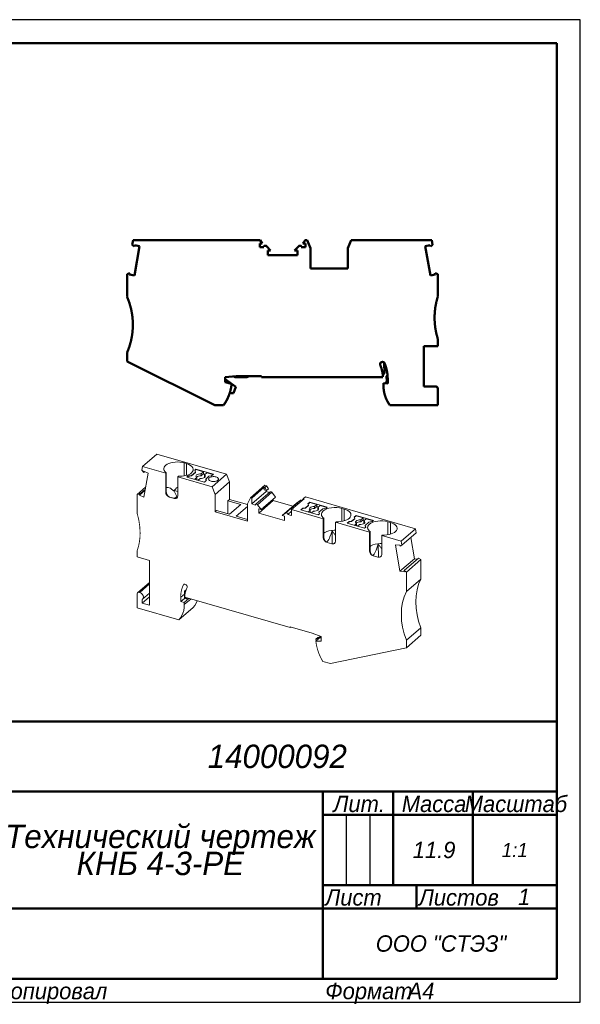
# Model space of a CAD drawing. Header units: millimetres. Extents: x 0 to 297, y 0 to 210.
# Tile 2 of 2: x 177 to 297, y 0 to 210. Entities that reach past the tile are written whole.
import ezdxf

# ---------------------------------------------------------------- set-up
doc = ezdxf.new("R2010")
doc.units = ezdxf.units.MM

# ---------------------------------------------------------------- blocks, each defined once
blk = doc.blocks.new('_FR1Страница_1')
at = {"color": 7, "lineweight": 25, "flags": 128}
for points in [[(297, 210), (0, 210)], [(297, 0), (297, 210)], [(247, 40), (247, 25)], [(252, 40), (252, 25)], [(242, 20), (292, 20)], [(0, 0), (297, 0)]]:
    blk.add_lwpolyline(points, dxfattribs=at)
at = {"color": 7, "lineweight": 50, "flags": 128}
for points in [[(20, 205), (292, 205)], [(292, 205), (292, 5)], [(107, 60), (292, 60)], [(172, 45), (292, 45)], [(242, 45), (242, 5)], [(257, 45), (257, 25)], [(274, 45), (274, 25)], [(242, 40), (292, 40)], [(242, 25), (292, 25)], [(262, 25), (262, 20)], [(172, 20), (292, 20)], [(292, 5), (20, 5)]]:
    blk.add_lwpolyline(points, dxfattribs=at)
at = {"color": 7}
for s, insert, char_height, width, attachment_point in [('\\pl0.5;{\\fT-FLEX Type A|b0|i1;\\l14000092 \\P}', (232, 52.5), 5, 122.5, 5), ('\\pl0.5;{\\fT-FLEX Type A|b0|i1;\\lМасштаб\\P}', (283, 44.125), 3.5, 19.75, 2), ('\\pl0.5;{\\fT-FLEX Type A|b0|i1;\\lЛит.\\P}', (249.5, 44.125), 3.5, 16.75, 2), ('\\pl0.5;{\\fT-FLEX Type A|b0|i1;\\lМасса\\P}', (265.5, 44.125), 3.5, 18.75, 2), ('\\pl0.5;{\\fT-FLEX Type A|b0|i1;\\l11.9\\P}', (265.5, 32.5), 3.5, 18.75, 5), ('{\\fT-FLEX Type A|b0|i1;\\l1:1\\P}', (283, 32.5), 3, 19.5, 5), ('\\pl0.5;{\\fT-FLEX Type A|b0|i1;\\l\\P}', (244.5, 32.5), 3.5, 6.75, 5), ('\\pl0.5;{\\fT-FLEX Type A|b0|i1;\\l\\P}', (249.5, 32.5), 3.5, 6.75, 5), ('\\pl0.5;{\\fT-FLEX Type A|b0|i1;\\l\\P}', (254.5, 32.5), 3.5, 6.75, 5), ('\\pl0.5;{\\fT-FLEX Type A|b0|i1;\\l\\H0.857143x;\\P}', (283, 32.5), 3.5, 19.75, 5), ('\\pl0.5;{\\fT-FLEX Type A|b0|i1;\\lЛист\\P}', (242, 24.125), 3.5, 11.75, 1), ('\\pl0.5;{\\fT-FLEX Type A|b0|i1;\\l\\H0.857143x;\\P}', (257, 24.125), 3.5, 11.75, 2), ('\\pl0.5;{\\fT-FLEX Type A|b0|i1;\\lЛистов\\P}', (262, 24.125), 3.5, 17.75, 1), ('{\\fT-FLEX Type A|b0|i1;\\l1\\P}', (285, 22.5), 3.5, 15.75, 5), ('\\pl0.5;{\\fT-FLEX Type A|b0|i1;\\l\\H0.857143x;\\P}', (285, 24.125), 3.5, 15.75, 2), ('{\\fT-FLEX Type A|b0|i1;\\l\\P}', (257, 22.5), 3.5, 11.75, 5), ('{\\fT-FLEX Type A|b0|i1;\\l}', (207, 20), 3, 71.5, 5), ('\\pl0.5;{\\fT-FLEX Type A|b0|i1;\\lООО "СТЭЗ"\\P}', (267, 12.5), 3.5, 51.75, 5), ('\\pl0.6;{\\fT-FLEX Type A|b0|i1;\\l \\P}', (207, 12.5), 3.5, 71.75, 5), ('\\pl0.5;{\\fT-FLEX Type A|b0|i1;\\lКопировал\\P}', (172, 4.125), 3.5, 23.566, 1), ('\\pl0.5;{\\fT-FLEX Type A|b0|i1;\\l\\P}', (193.816, 4.125), 3.5, 40.967, 1), ('\\pl0.5;{\\fT-FLEX Type A|b0|i1;\\lФормат\\P}', (242, 4.125), 3.5, 18.675, 1), ('\\pl0.5;{\\fT-FLEX Type A|b0|i1;\\l\\P}', (258.925, 4.125), 3.5, 9.825, 1), ('{\\fT-FLEX Type A|b0|i1;\\lA4\\P}', (262.962, 4.125), 3.5, 9.825, 2)]:
    blk.add_mtext(s, dxfattribs=dict(at, insert=insert, char_height=char_height, width=width, attachment_point=attachment_point))
at = {"color": 7, "insert": (207, 32.5), "char_height": 5, "width": 72.5, "attachment_point": 5, "line_spacing_factor": 0.692771}
blk.add_mtext('\\pl0.5;{\\fT-FLEX Type A|b0|i1;\\lТехнический чертеж\\PКНБ 4-3-PE\\P}', dxfattribs=at)
blk = doc.blocks.new('Страница_1')
at = {"color": 7, "lineweight": 50, "flags": 128}
for points in [[(201.256, 161.893), (201.424, 162.845)], [(201.424, 162.845), (228.595, 162.845)], [(228.493, 162.195), (228.493, 161.395)], [(229.05, 162.195), (228.493, 162.195)], [(228.595, 162.845), (229.05, 162.195)], [(237.737, 162.195), (238.192, 162.845)], [(238.293, 162.195), (237.737, 162.195)], [(238.192, 162.845), (238.625, 162.845)], [(238.293, 161.395), (238.293, 162.195)], [(238.625, 162.845), (239.343, 161.145)], [(247.343, 161.145), (248.062, 162.845)], [(248.062, 162.845), (265.263, 162.845)], [(265.263, 162.845), (265.431, 161.893)], [(201.725, 161.5), (201.256, 161.893)], [(201.725, 161.5), (201.772, 161.768)], [(201.728, 155.353), (202.826, 161.582)], [(201.772, 161.768), (202.826, 161.582)], [(228.493, 161.395), (229.403, 161.395)], [(229.915, 161.607), (230.827, 160.695)], [(230.218, 160.695), (230.827, 160.695)], [(230.218, 159.645), (230.218, 160.695)], [(235.96, 160.695), (236.872, 161.607)], [(235.96, 160.695), (236.568, 160.695)], [(236.568, 160.695), (236.568, 159.645)], [(237.384, 161.395), (238.293, 161.395)], [(239.343, 161.145), (239.343, 156.845)], [(247.343, 156.845), (247.343, 161.145)], [(263.861, 161.582), (264.915, 161.768)], [(263.861, 161.582), (264.959, 155.353)], [(264.962, 161.5), (264.915, 161.768)], [(265.431, 161.893), (264.962, 161.5)], [(236.568, 159.645), (230.218, 159.645)], [(200.143, 155.597), (200.721, 155.807)], [(200.721, 155.807), (200.673, 155.539)], [(239.343, 156.845), (247.343, 156.845)], [(265.966, 155.807), (266.543, 155.597)], [(265.966, 155.807), (266.013, 155.539)], [(200.143, 150.795), (200.143, 155.597)], [(201.728, 155.353), (200.673, 155.539)], [(266.013, 155.539), (264.959, 155.353)], [(266.543, 155.597), (266.543, 150.795)], [(266.543, 141.795), (266.543, 140.195)], [(263.543, 131.595), (263.543, 140.195)], [(266.543, 140.195), (263.543, 140.195)], [(200.143, 136.931), (200.143, 138.795)], [(218.873, 127.595), (200.143, 136.931)], [(255.104, 136.666), (255.158, 134.449)], [(223.429, 133.795), (221.143, 133.595)], [(221.199, 133.6), (221.143, 133.287)], [(221.143, 133.595), (221.143, 132.495)], [(221.143, 133.128), (223.405, 131.544)], [(223.268, 133.595), (222.989, 133.757)], [(225.743, 133.595), (223.268, 133.595)], [(228.843, 133.795), (223.429, 133.795)], [(226.09, 133.795), (225.743, 133.595)], [(228.843, 133.595), (228.843, 133.795)], [(254.837, 133.595), (228.843, 133.595)], [(255.158, 134.449), (254.805, 134.045)], [(255.69, 132.664), (255.344, 132.396)], [(255.593, 133.767), (255.814, 133.997)], [(255.69, 132.664), (255.593, 133.767)], [(255.843, 132.217), (255.843, 133.295)], [(221.143, 132.495), (222.499, 132.132)], [(223.405, 131.544), (222.907, 130.177)], [(254.943, 131.739), (254.943, 132.295)], [(254.943, 132.295), (255.843, 132.217)], [(255.343, 132.319), (255.344, 132.396)], [(255.344, 132.26), (255.343, 132.319)], [(263.543, 131.595), (266.043, 131.595)], [(266.543, 131.095), (266.543, 127.595)], [(220.784, 127.595), (218.873, 127.595)], [(266.543, 127.595), (256.302, 127.595)]]:
    blk.add_lwpolyline(points, dxfattribs=at)
at = {"color": 7, "linetype": 'Continuous', "lineweight": 50, "const_width": 0.5}
for points in [[(229.915, 161.607, 0.6681786), (229.403, 161.395, 0.6681786)], [(237.084, 161.695, 0.1989123), (236.872, 161.607, 0.1989123)], [(237.384, 161.395, 0.4142115), (237.084, 161.695, 0.4142115)], [(200.143, 138.795, 0.2087122), (200.143, 150.795, 0.2087122)], [(266.543, 150.795, 0.0763208), (265.853, 146.295, 0.0763208)], [(265.853, 146.295, 0.0763208), (266.543, 141.795, 0.0763208)], [(255.185, 136.536, 0.8171917), (254.225, 136.34, 0.8171917)], [(254.225, 136.34, 0.1005988), (254.264, 136.145, 0.1005988)], [(254.837, 133.595, 0.0902283), (254.264, 136.145, 0.0902283)], [(255.843, 133.295, 0.1005988), (255.185, 136.536, 0.1005988)], [(220.784, 127.595, 0.1297794), (222.499, 132.132, 0.1297794)], [(254.943, 131.739, 0.1597012), (256.302, 127.595, 0.1597012)], [(266.543, 131.095, 0.4142136), (266.043, 131.595, 0.4142136)], [(222.104, 130.236, 0.0403418), (222.907, 130.177, 0.0403418)]]:
    blk.add_lwpolyline(points, format="xyb", dxfattribs=at)
at = {"color": 7, "lineweight": 18, "flags": 128}
for points in [[(206.521, 117.142), (203.446, 114.479)], [(221.418, 112.842), (206.521, 117.142)], [(203.301, 113.696), (203.446, 114.479)], [(203.706, 113.239), (203.301, 113.696)], [(208.399, 113.049), (203.446, 114.479)], [(212.339, 115.26), (211.894, 115.365), (211.42, 115.43), (210.931, 115.455), (210.44, 115.437), (209.963, 115.379), (209.512, 115.281), (209.101, 115.146), (208.741, 114.979), (208.443, 114.784), (208.215, 114.566), (208.064, 114.332), (207.993, 114.089), (208.007, 113.843), (208.103, 113.602), (208.278, 113.373), (208.529, 113.162)], [(212.339, 115.26), (212.339, 115.087)], [(212.858, 115.11), (212.339, 115.26)], [(212.339, 112.482), (212.339, 115.087)], [(212.858, 115.11), (213.32, 114.945), (213.709, 114.737), (214.009, 114.496), (214.209, 114.23), (214.302, 113.95), (214.283, 113.665), (214.154, 113.389), (213.92, 113.13)], [(212.858, 115.11), (212.858, 112.603)], [(214.875, 113.907), (214.62, 113.686)], [(214.62, 113.6), (214.875, 113.821)], [(214.62, 113.686), (214.755, 113.303)], [(214.875, 113.907), (214.875, 113.821)], [(218.599, 112.832), (214.875, 113.907)], [(216.478, 113.358), (214.875, 113.821)], [(203.706, 113.239), (203.747, 113.459)], [(203.886, 113.394), (203.706, 113.239)], [(203.709, 107.914), (204.66, 113.034)], [(204.66, 113.034), (203.747, 113.459)], [(208.529, 113.162), (208.399, 113.049)], [(208.399, 108.997), (208.399, 113.049)], [(208.529, 109.109), (208.529, 113.162)], [(210.997, 112.299), (211.127, 112.412)], [(210.997, 112.299), (210.997, 108.247)], [(218.343, 110.179), (210.997, 112.299)], [(213.92, 113.13), (213.687, 112.958), (213.409, 112.805), (213.089, 112.673), (212.735, 112.565), (212.354, 112.484), (211.953, 112.431), (211.542, 112.406), (211.127, 112.412)], [(213.206, 112.462), (212.95, 112.24)], [(212.95, 112.24), (216.674, 111.165)], [(213.025, 112.219), (213.206, 112.375)], [(213.937, 112.595), (213.206, 112.462)], [(213.206, 112.375), (213.937, 112.508)], [(213.206, 112.375), (213.206, 112.462)], [(214.755, 113.303), (213.937, 112.595)], [(213.937, 112.508), (214.755, 113.217)], [(213.937, 112.508), (213.937, 112.595)], [(214.628, 111.756), (215.057, 112.128)], [(214.755, 113.217), (214.755, 113.303)], [(215.057, 112.128), (214.921, 112.255), (214.863, 112.397), (214.889, 112.541), (214.996, 112.675), (215.175, 112.788), (215.411, 112.871), (215.685, 112.917), (215.973, 112.922)], [(214.97, 112.209), (214.996, 112.242), (215.175, 112.355), (215.411, 112.438), (215.685, 112.484), (215.973, 112.489)], [(215.057, 111.695), (215.003, 111.648)], [(215.057, 111.695), (215.057, 112.128)], [(215.75, 111.928), (215.32, 111.556)], [(216.666, 112.722), (216.802, 112.594), (216.86, 112.453), (216.834, 112.309), (216.728, 112.175), (216.549, 112.061), (216.312, 111.978), (216.038, 111.933), (215.75, 111.928)], [(215.973, 112.922), (216.478, 113.358)], [(216.478, 112.925), (215.973, 112.489)], [(215.973, 112.489), (215.973, 112.922)], [(216.478, 113.358), (216.478, 112.925)], [(216.478, 112.925), (216.795, 112.834)], [(217.17, 113.158), (216.666, 112.722)], [(216.666, 112.289), (216.666, 112.722)], [(216.666, 112.289), (216.753, 112.207)], [(216.964, 111.816), (217.644, 112.405)], [(217.11, 111.543), (216.964, 111.816)], [(216.964, 111.729), (216.964, 111.816)], [(216.964, 111.729), (217.078, 111.515)], [(218.524, 112.767), (217.17, 113.158)], [(219.146, 112.256), (218.959, 112.298), (218.758, 112.322), (218.553, 112.325), (218.349, 112.308), (218.157, 112.272), (217.982, 112.218), (217.832, 112.148), (217.712, 112.064), (217.627, 111.97), (217.58, 111.87), (217.573, 111.767), (217.607, 111.665), (217.68, 111.569), (217.788, 111.482), (217.929, 111.407), (218.096, 111.347)], [(217.644, 112.405), (218.191, 112.478)], [(218.096, 111.347), (218.284, 111.304), (218.484, 111.281), (218.69, 111.277), (218.893, 111.294), (219.086, 111.33), (219.26, 111.385), (219.411, 111.455), (219.531, 111.539), (219.615, 111.633), (219.662, 111.733), (219.669, 111.836), (219.635, 111.937), (219.563, 112.034), (219.454, 112.121), (219.314, 112.196), (219.146, 112.256)], [(218.191, 112.478), (218.599, 112.832)], [(221.418, 112.842), (218.343, 110.179)], [(222.04, 111.19), (221.418, 112.842)], [(204.107, 110.054), (202.337, 108.521)], [(202.837, 108.559), (204.019, 109.583)], [(208.529, 109.974), (208.552, 109.987), (208.734, 110.03), (208.939, 110.021), (209.166, 109.959), (209.409, 109.844), (209.667, 109.68), (209.934, 109.468), (210.207, 109.214)], [(210.207, 109.364), (210.473, 109.657), (210.747, 109.91), (210.997, 110.098)], [(216.674, 111.165), (217.11, 111.543)], [(218.343, 110.179), (218.965, 108.527)], [(218.965, 108.527), (222.04, 111.19)], [(222.04, 107.466), (222.04, 111.19)], [(229.59, 110.482), (226.515, 107.819)], [(226.802, 107.736), (229.477, 110.053)], [(229.477, 109.49), (229.477, 110.053)], [(229.477, 110.053), (229.565, 110.028)], [(229.959, 109.351), (229.477, 109.49)], [(229.965, 110.374), (229.565, 110.028)], [(229.565, 110.028), (229.959, 109.351)], [(229.965, 110.374), (229.59, 110.482)], [(230.359, 109.697), (229.959, 109.351)], [(230.359, 109.697), (229.965, 110.374)], [(202.337, 108.521), (202.837, 108.559)], [(202.337, 104.363), (202.337, 108.521)], [(203.978, 109.363), (202.796, 108.339)], [(202.837, 108.559), (202.796, 108.339)], [(202.796, 108.339), (203.709, 107.914)], [(208.399, 108.997), (208.529, 109.109)], [(209.197, 107.969), (208.892, 108.118), (208.633, 108.365), (208.46, 108.674), (208.399, 108.997)], [(209.204, 107.975), (209.059, 108.046), (208.926, 108.149), (208.711, 108.43), (208.576, 108.769), (208.541, 108.943), (208.529, 109.109)], [(209.197, 107.969), (209.204, 107.975)], [(210.2, 107.679), (209.197, 107.969)], [(209.204, 107.975), (209.218, 107.97)], [(210.19, 107.689), (209.218, 107.97)], [(210.19, 107.689), (210.207, 107.685)], [(210.997, 108.247), (210.937, 107.959), (210.764, 107.75), (210.505, 107.652), (210.2, 107.679)], [(210.2, 107.679), (210.207, 107.685)], [(210.207, 109.364), (210.997, 109.136)], [(210.207, 109.214), (210.207, 109.364)], [(210.769, 108.077), (210.207, 109.214)], [(210.805, 107.801), (210.541, 107.682), (210.375, 107.666), (210.207, 107.685)], [(210.769, 108.077), (210.304, 107.674)], [(210.769, 108.077), (210.769, 107.784)], [(218.965, 108.527), (218.965, 104.803)], [(221.715, 107.184), (222.04, 107.466)], [(225.893, 106.354), (222.04, 107.466)], [(225.893, 106.527), (226.515, 107.819)], [(226.515, 107.819), (226.802, 107.736)], [(226.802, 106.481), (229.877, 109.144)], [(226.802, 106.481), (226.802, 107.736)], [(230.729, 109.068), (227.654, 106.405)], [(228.034, 106.309), (231.109, 108.972)], [(228.824, 105.291), (231.899, 107.954)], [(229.877, 109.144), (229.877, 109.375)], [(230.581, 108.941), (229.877, 109.144)], [(230.925, 109.101), (230.826, 109.11), (230.741, 109.078), (230.731, 109.066)], [(231.899, 107.954), (231.109, 108.972)], [(231.371, 107.497), (231.371, 107.197)], [(235.289, 105.286), (237.964, 107.603)], [(237.482, 107.179), (237.877, 107.628)], [(238.277, 107.975), (237.877, 107.628)], [(237.877, 107.628), (237.964, 107.603)], [(261.807, 101.182), (238.277, 107.975)], [(224.443, 106.397), (221.715, 107.184)], [(221.715, 107.184), (221.715, 104.384)], [(222.018, 104.297), (224.443, 106.397)], [(225.915, 105.972), (223.49, 103.872)], [(225.893, 102.803), (225.893, 106.527)], [(227.59, 106.253), (226.802, 106.481)], [(227.85, 106.438), (227.751, 106.447), (227.666, 106.415), (227.61, 106.347), (227.59, 106.253)], [(228.824, 105.291), (228.034, 106.309)], [(231.371, 107.197), (228.296, 104.534)], [(228.824, 105.291), (228.296, 105.443)], [(228.296, 105.443), (228.296, 104.534)], [(231.371, 107.197), (235.556, 105.989)], [(236.343, 106.671), (233.268, 104.008)], [(234.058, 104.57), (237.133, 107.233)], [(235.289, 105.286), (235.289, 104.031)], [(235.289, 105.286), (242.088, 103.324)], [(237.133, 107.233), (236.343, 106.671)], [(237.133, 107.233), (237.194, 107.261), (237.266, 107.266), (237.342, 107.247), (237.416, 107.207), (237.46, 107.169)], [(237.721, 105.593), (237.286, 105.215)], [(237.721, 105.506), (237.361, 105.194)], [(238.268, 105.666), (237.721, 105.593)], [(237.721, 105.506), (237.721, 105.593)], [(238.268, 105.579), (237.721, 105.506)], [(238.948, 106.255), (238.268, 105.666)], [(238.268, 105.579), (238.948, 106.169)], [(238.268, 105.579), (238.268, 105.666)], [(239.211, 106.882), (238.802, 106.528)], [(238.802, 106.528), (238.948, 106.255)], [(239.211, 106.796), (238.834, 106.469)], [(238.948, 106.169), (238.948, 106.255)], [(240.194, 105.93), (239.906, 105.925), (239.632, 105.879), (239.396, 105.796), (239.217, 105.683), (239.11, 105.549), (239.084, 105.405), (239.142, 105.263), (239.278, 105.136)], [(240.194, 105.497), (239.906, 105.492), (239.632, 105.446), (239.396, 105.363), (239.217, 105.25), (239.191, 105.217)], [(242.935, 105.807), (239.211, 106.882)], [(239.211, 106.882), (239.211, 106.796)], [(239.211, 106.796), (240.699, 106.366)], [(240.699, 106.366), (240.194, 105.93)], [(240.699, 105.933), (240.194, 105.497)], [(240.194, 105.497), (240.194, 105.93)], [(240.699, 106.366), (240.699, 105.933)], [(240.699, 105.933), (241.016, 105.842)], [(240.887, 105.73), (241.391, 106.166)], [(240.949, 105.183), (241.055, 105.317), (241.081, 105.461), (241.023, 105.602), (240.887, 105.73)], [(240.887, 105.73), (240.887, 105.297)], [(240.969, 105.221), (240.887, 105.297)], [(241.13, 104.745), (241.948, 105.453)], [(241.391, 106.166), (242.86, 105.742)], [(241.948, 105.453), (242.679, 105.586)], [(246.027, 105.535), (245.509, 105.653), (244.956, 105.717), (244.387, 105.727), (243.826, 105.68), (243.294, 105.58), (242.812, 105.43), (242.397, 105.236), (242.066, 105.005)], [(242.679, 105.586), (242.935, 105.807)], [(246.547, 105.385), (246.95, 105.245), (247.3, 105.072), (247.587, 104.873), (247.802, 104.652), (247.939, 104.416), (247.995, 104.172), (247.968, 103.926), (247.858, 103.687), (247.669, 103.46), (247.406, 103.253), (247.076, 103.07), (246.69, 102.918), (246.258, 102.801), (245.793, 102.722), (245.307, 102.684), (244.816, 102.687)], [(246.027, 105.535), (246.027, 102.762)], [(246.027, 105.535), (246.547, 105.385)], [(246.547, 105.385), (246.547, 105.212)], [(218.965, 104.803), (219.29, 105.084)], [(225.893, 102.803), (218.965, 104.803)], [(219.29, 105.084), (222.018, 104.297)], [(223.49, 103.872), (225.893, 103.178)], [(228.296, 104.534), (233.796, 102.946)], [(233.268, 104.008), (234.058, 104.57)], [(233.268, 104.008), (233.796, 103.856)], [(233.796, 102.946), (233.796, 103.856)], [(234.058, 104.57), (234.119, 104.598), (234.191, 104.603), (234.267, 104.584), (234.341, 104.544), (234.407, 104.486), (234.458, 104.415), (234.491, 104.337), (234.502, 104.258)], [(234.502, 104.258), (235.289, 104.94)], [(235.289, 104.031), (234.502, 104.258)], [(237.286, 105.215), (241.01, 104.14)], [(239.278, 105.136), (238.849, 104.764)], [(239.278, 104.703), (239.224, 104.656)], [(239.278, 104.703), (239.278, 105.136)], [(239.541, 104.564), (239.971, 104.936)], [(239.971, 104.936), (240.259, 104.941), (240.533, 104.986), (240.77, 105.069), (240.949, 105.183)], [(241.01, 104.14), (241.265, 104.362)], [(241.265, 104.362), (241.13, 104.745)], [(241.13, 104.658), (241.13, 104.745)], [(241.13, 104.658), (241.242, 104.341)], [(242.066, 105.005), (241.884, 104.818), (241.758, 104.621), (241.69, 104.417), (241.68, 104.209), (241.73, 104.004), (241.838, 103.804), (242.001, 103.613), (242.218, 103.437)], [(242.088, 103.324), (242.218, 103.437)], [(242.088, 103.324), (242.088, 99.272)], [(242.218, 103.437), (242.218, 99.384)], [(246.547, 102.879), (246.547, 105.212)], [(248.821, 103.405), (248.141, 102.816)], [(248.141, 102.729), (248.821, 103.319)], [(249.083, 104.032), (248.675, 103.678)], [(248.675, 103.678), (248.821, 103.405)], [(249.083, 103.946), (248.706, 103.619)], [(248.821, 103.319), (248.821, 103.405)], [(252.807, 102.957), (249.083, 104.032)], [(249.083, 104.032), (249.083, 103.946)], [(250.571, 103.516), (249.083, 103.946)], [(250.571, 103.516), (250.067, 103.08)], [(250.571, 103.516), (250.571, 103.083)], [(250.76, 102.88), (251.264, 103.316)], [(252.732, 102.892), (251.264, 103.316)], [(244.816, 102.687), (244.686, 102.574)], [(244.686, 102.574), (251.96, 100.474)], [(244.686, 98.522), (244.686, 102.574)], [(247.594, 102.743), (247.158, 102.365)], [(247.158, 102.365), (250.882, 101.29)], [(247.594, 102.656), (247.233, 102.344)], [(248.141, 102.816), (247.594, 102.743)], [(247.594, 102.743), (247.594, 102.656)], [(248.141, 102.729), (247.594, 102.656)], [(248.141, 102.729), (248.141, 102.816)], [(249.151, 102.286), (248.721, 101.914)], [(250.067, 103.08), (249.778, 103.075), (249.505, 103.029), (249.268, 102.946), (249.089, 102.833), (248.982, 102.699), (248.957, 102.555), (249.014, 102.413), (249.151, 102.286)], [(250.067, 102.647), (249.778, 102.642), (249.505, 102.596), (249.268, 102.513), (249.089, 102.4), (249.063, 102.367)], [(249.151, 101.853), (249.096, 101.806)], [(249.151, 101.853), (249.151, 102.286)], [(249.414, 101.714), (249.843, 102.086)], [(249.843, 102.086), (250.132, 102.091), (250.406, 102.136), (250.642, 102.219), (250.821, 102.333)], [(250.571, 103.083), (250.067, 102.647)], [(250.067, 102.647), (250.067, 103.08)], [(250.889, 102.992), (250.571, 103.083)], [(250.76, 102.88), (250.76, 102.447)], [(250.821, 102.333), (250.928, 102.467), (250.954, 102.611), (250.896, 102.752), (250.76, 102.88)], [(250.841, 102.371), (250.76, 102.447)], [(250.882, 101.29), (251.138, 101.512)], [(251.003, 101.895), (251.821, 102.603)], [(251.003, 101.808), (251.003, 101.895)], [(251.138, 101.512), (251.003, 101.895)], [(251.003, 101.808), (251.115, 101.491)], [(251.938, 102.155), (251.757, 101.968), (251.631, 101.771), (251.563, 101.567), (251.553, 101.359), (251.603, 101.154), (251.71, 100.954), (251.874, 100.763), (252.09, 100.587)], [(251.821, 102.603), (252.552, 102.736)], [(255.9, 102.685), (255.382, 102.803), (254.828, 102.867), (254.26, 102.877), (253.699, 102.83), (253.167, 102.73), (252.684, 102.58), (252.269, 102.386), (251.938, 102.155)], [(252.552, 102.736), (252.807, 102.957)], [(256.419, 102.535), (256.823, 102.395), (257.173, 102.222), (257.459, 102.023), (257.675, 101.802), (257.812, 101.566), (257.868, 101.322), (257.841, 101.076), (257.731, 100.837), (257.542, 100.61), (257.279, 100.403), (256.949, 100.22), (256.563, 100.068), (256.131, 99.951), (255.665, 99.872), (255.18, 99.834), (254.688, 99.837)], [(255.9, 102.685), (255.9, 99.912)], [(255.9, 102.685), (256.419, 102.535)], [(256.419, 102.535), (256.419, 102.362)], [(256.419, 100.029), (256.419, 102.362)], [(261.807, 101.182), (258.732, 98.519)], [(261.953, 100.315), (261.807, 101.182)], [(242.218, 99.384), (242.088, 99.272)], [(242.088, 99.272), (242.148, 98.949), (242.321, 98.64), (242.58, 98.393), (242.885, 98.244)], [(242.218, 100.261), (242.397, 100.386), (242.812, 100.58), (243.294, 100.73), (243.826, 100.831), (244.387, 100.877), (244.686, 100.872)], [(242.218, 99.384), (242.229, 99.218), (242.264, 99.044), (242.399, 98.705), (242.614, 98.424), (242.747, 98.321), (242.892, 98.25)], [(242.911, 98.446), (243.079, 98.637), (243.234, 98.89), (243.375, 99.177), (243.503, 99.482), (243.736, 100.114), (243.949, 100.76)], [(243.949, 100.76), (243.973, 97.951)], [(244.686, 99.812), (244.588, 99.917)], [(251.96, 100.474), (252.09, 100.587)], [(251.96, 100.474), (251.96, 96.422)], [(252.09, 100.587), (252.09, 96.534)], [(254.688, 99.837), (254.559, 99.724)], [(254.559, 99.724), (258.732, 98.519)], [(254.559, 95.672), (254.559, 99.724)], [(261.953, 100.315), (258.878, 97.652)], [(261.544, 94.77), (260.784, 99.303)], [(242.717, 98.344), (242.77, 98.356), (242.911, 98.446)], [(242.892, 98.25), (242.885, 98.244)], [(242.885, 98.244), (243.888, 97.954)], [(242.907, 98.245), (242.892, 98.25)], [(242.907, 98.245), (243.879, 97.964)], [(243.879, 97.964), (243.895, 97.96)], [(243.888, 97.954), (244.193, 97.927), (244.452, 98.025), (244.625, 98.234), (244.686, 98.522)], [(243.895, 97.96), (243.888, 97.954)], [(243.895, 97.96), (244.063, 97.941), (244.23, 97.957), (244.494, 98.076)], [(254.559, 98.022), (254.26, 98.027), (253.699, 97.981), (253.167, 97.88), (252.684, 97.73), (252.269, 97.536), (252.09, 97.411)], [(252.784, 95.596), (252.952, 95.787), (253.107, 96.04), (253.247, 96.327), (253.376, 96.632), (253.609, 97.264), (253.822, 97.91)], [(253.822, 97.91), (253.846, 95.101)], [(254.559, 96.962), (254.46, 97.067)], [(258.431, 97.673), (257.518, 97.775)], [(258.469, 92.106), (257.518, 97.775)], [(258.472, 97.429), (258.431, 97.673)], [(258.472, 97.429), (258.878, 97.652)], [(258.732, 98.519), (258.878, 97.652)], [(202.337, 95.183), (202.337, 96.569)], [(204.935, 94.433), (202.337, 95.183)], [(252.09, 96.534), (251.96, 96.422)], [(251.96, 96.422), (252.021, 96.099), (252.194, 95.79), (252.453, 95.543), (252.758, 95.394)], [(252.09, 96.534), (252.102, 96.368), (252.137, 96.194), (252.272, 95.855), (252.487, 95.574), (252.619, 95.471), (252.765, 95.4)], [(252.59, 95.494), (252.643, 95.506), (252.784, 95.596)], [(252.765, 95.4), (252.758, 95.394)], [(252.758, 95.394), (253.761, 95.104)], [(252.779, 95.395), (252.765, 95.4)], [(253.751, 95.114), (252.779, 95.395)], [(253.751, 95.114), (253.768, 95.11)], [(253.761, 95.104), (254.066, 95.077), (254.325, 95.175), (254.498, 95.384), (254.559, 95.672)], [(253.768, 95.11), (253.761, 95.104)], [(253.768, 95.11), (253.936, 95.091), (254.102, 95.107), (254.367, 95.226)], [(258.469, 92.106), (261.544, 94.77)], [(259.341, 92.248), (262.416, 94.911)], [(261.544, 94.77), (262.172, 94.699)], [(262.916, 94.584), (262.416, 94.911)], [(204.935, 84.821), (204.935, 94.433)], [(262.916, 94.584), (259.841, 91.921)], [(262.916, 90.426), (262.916, 94.584)], [(258.469, 92.106), (259.382, 92.004)], [(259.341, 92.248), (259.382, 92.004)], [(259.841, 91.921), (259.341, 92.248)], [(259.841, 91.921), (259.841, 87.763)], [(204.935, 89.714), (202.443, 87.556)], [(202.77, 87.611), (204.935, 89.486)], [(204.935, 89.386), (202.857, 87.586)], [(213.006, 88.765), (212.981, 88.918), (212.908, 89.067), (212.796, 89.196), (212.659, 89.29), (212.511, 89.337), (212.371, 89.332), (212.254, 89.275), (212.174, 89.174)], [(212.174, 89.174), (212.336, 89.315)], [(213.001, 88.723), (213.003, 88.783)], [(262.916, 90.426), (259.841, 87.763)], [(262.916, 90.426), (262.446, 89.312), (262.106, 88.118), (261.9, 86.858), (261.832, 85.543), (261.9, 84.189), (262.106, 82.81), (262.446, 81.42), (262.916, 80.034)], [(202.337, 87.303), (202.37, 87.459), (202.464, 87.572), (202.604, 87.626), (202.77, 87.611)], [(202.337, 84.272), (202.337, 87.303)], [(202.77, 87.611), (202.857, 87.586)], [(203.636, 86.581), (203.577, 86.897), (203.408, 87.198), (203.155, 87.44), (202.857, 87.586)], [(204.935, 86.621), (203.376, 85.271)], [(203.376, 86.075), (203.486, 86.165), (203.568, 86.283), (203.619, 86.424), (203.636, 86.581)], [(203.446, 86.126), (204.935, 87.416)], [(211.604, 86.533), (212.391, 87.215)], [(211.604, 86.533), (211.604, 85.599)], [(212.417, 87.815), (212.391, 87.215)], [(212.391, 86.281), (212.391, 87.215)], [(212.784, 88.133), (212.417, 87.815)], [(212.608, 87.561), (212.417, 87.815)], [(212.475, 86.541), (234.986, 80.043)], [(212.657, 86.489), (212.824, 86.311)], [(212.936, 86.408), (212.824, 86.311)], [(213.038, 86.379), (212.824, 86.194)], [(212.824, 86.244), (212.824, 86.311)], [(259.841, 87.763), (259.371, 86.649), (259.031, 85.455), (258.825, 84.195), (258.757, 82.88), (258.825, 81.526), (259.031, 80.147), (259.371, 78.757), (259.841, 77.371)], [(211.207, 81.711), (202.337, 84.272)], [(203.376, 85.271), (203.376, 86.075)], [(204.935, 84.821), (203.376, 85.271)], [(211.207, 81.711), (211.558, 82.145), (211.85, 82.629), (212.082, 83.159), (212.248, 83.728), (212.349, 84.331), (212.383, 84.96)], [(214.282, 84.374), (211.207, 81.711)], [(211.604, 85.599), (212.391, 86.281)], [(211.604, 85.599), (212.383, 85.442)], [(213.358, 86.286), (212.383, 85.442)], [(212.383, 84.96), (213.775, 86.166)], [(212.383, 84.96), (212.383, 85.442)], [(212.824, 86.194), (212.391, 86.281)], [(212.824, 86.194), (212.824, 86.244)], [(214.282, 84.374), (214.633, 84.808), (214.925, 85.292), (215.135, 85.773)], [(239.675, 78.862), (234.986, 80.216)], [(234.986, 80.043), (234.986, 80.216)], [(234.986, 80.043), (235.136, 80.173)], [(262.916, 80.034), (259.841, 77.371)], [(262.916, 78.42), (262.916, 80.034)], [(241.655, 78.118), (239.675, 78.862)], [(241.655, 78.071), (240.484, 77.589)], [(240.884, 77.935), (240.484, 77.589)], [(241.484, 78.182), (240.884, 77.935)], [(241.655, 78.118), (241.655, 77.165)], [(262.916, 78.42), (259.841, 75.757)], [(240.481, 77.189), (241.268, 77.871)], [(241.655, 77.165), (240.481, 77.189)], [(240.585, 77.28), (240.484, 77.589)], [(241.655, 77.863), (241.268, 77.871)], [(259.841, 77.371), (259.841, 75.757)], [(243.621, 72.354), (259.841, 75.757)], [(243.621, 72.354), (241.966, 72.832)]]:
    blk.add_lwpolyline(points, dxfattribs=at)
at = {"color": 7, "linetype": 'Continuous', "lineweight": 18, "const_width": 0.18}
for points in [[(231.109, 108.972, 0.1560917), (230.925, 109.101, 0.1560917)], [(228.034, 106.309, 0.1560917), (227.85, 106.438, 0.1560917)], [(202.936, 100.294, 0.0701186), (202.337, 104.363, 0.0701186)], [(202.337, 96.569, 0.0833678), (202.936, 100.294, 0.0833678)], [(243.949, 100.76, 0.0285282), (244.588, 99.917, 0.0285282)], [(253.822, 97.91, 0.0285282), (254.46, 97.067, 0.0285282)], [(212.174, 89.174, 0.1128837), (211.604, 86.533, 0.1128837)], [(212.971, 88.606, 0.1024428), (212.475, 86.541, 0.1024428)], [(212.971, 88.606, 0.1130433), (213.006, 88.765, 0.1130433)], [(240.481, 77.189, 0.1080552), (241.966, 72.832, 0.1080552)]]:
    blk.add_lwpolyline(points, format="xyb", dxfattribs=at)
blk.add_blockref('_FR1Страница_1', (0, 0))

msp = doc.modelspace()

# ---------------------------------------------------------------- block references
msp.add_blockref('Страница_1', (0, 0))

doc.saveas('drawing.dxf')
